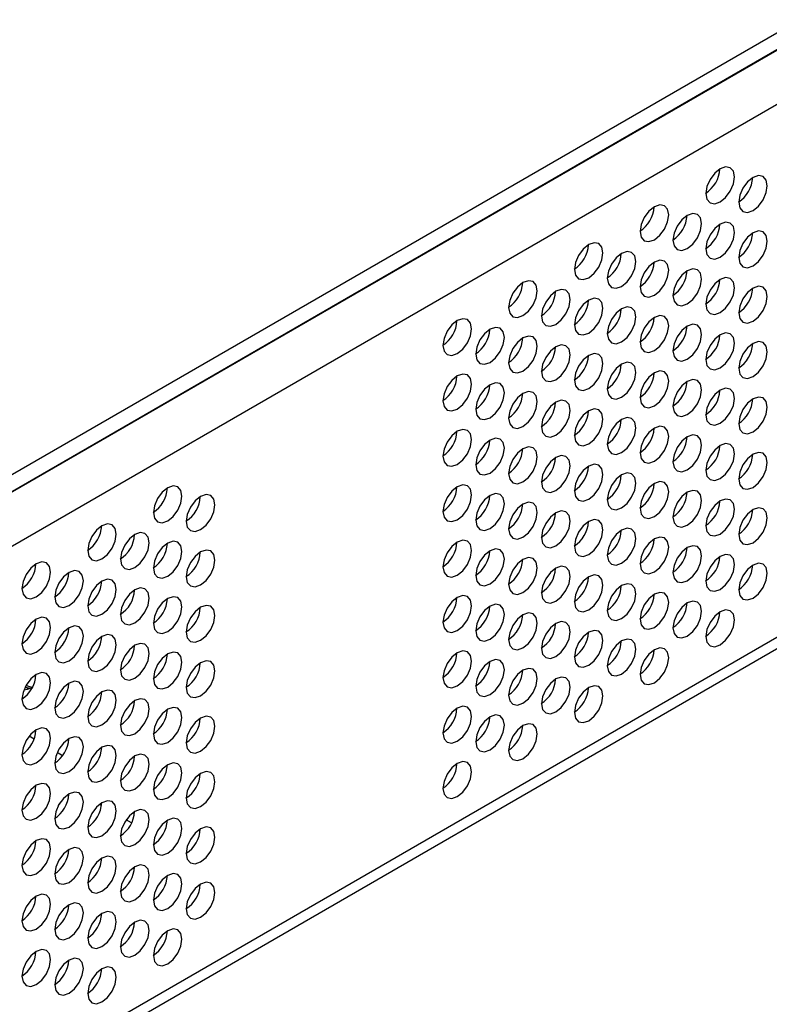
# Model space of a CAD drawing. Header units: millimetres. Extents: x 19 to 844, y 7 to 552.
# Tile 60 of 63: x 743 to 765, y 345 to 375. Entities that reach past the tile are written whole.
import ezdxf

# ---------------------------------------------------------------- set-up
doc = ezdxf.new("R2010")
doc.units = ezdxf.units.MM

msp = doc.modelspace()

# ---------------------------------------------------------------- linework, layer by layer
at = {"color": 7, "linetype": 'Continuous', "lineweight": 25}
for p, q in [((698.08, 335.477), (786.221, 386.36)), ((698.08, 334.981), (786.221, 385.864)), ((698.008, 334.925), (776.829, 380.428)), ((712.586, 325.681), (787.219, 368.766)), ((743.115, 353.293), (742.967, 353.378)), ((743.958, 352.806), (743.801, 352.897)), ((744.737, 352.357), (744.699, 352.378)), ((745.105, 351.334), (745.044, 351.369)), ((745.994, 350.821), (745.832, 350.915))]:
    msp.add_line(p, q, dxfattribs=at)
at = {"color": 8, "linetype": 'Continuous', "lineweight": 25}
for p, q in [((712.095, 341.454), (777.523, 379.225)), ((787.423, 369.216), (712.874, 326.179))]:
    msp.add_line(p, q, dxfattribs=at)
at = {"color": 7, "linetype": 'Continuous', "lineweight": 25, "flags": 128}
for points in [[(763.361, 369.142), (763.523, 369.272), (763.66, 369.457), (763.751, 369.668), (763.783, 369.873), (763.751, 370.041), (763.66, 370.146), (763.523, 370.173), (763.361, 370.117), (763.2, 369.986), (763.063, 369.802), (762.971, 369.591), (762.939, 369.386), (762.971, 369.218), (763.063, 369.112), (763.2, 369.086), (763.361, 369.142)], [(764.331, 368.885), (764.493, 369.016), (764.63, 369.2), (764.721, 369.411), (764.753, 369.616), (764.721, 369.784), (764.63, 369.89), (764.493, 369.916), (764.331, 369.86), (764.17, 369.73), (764.033, 369.545), (763.941, 369.334), (763.909, 369.129), (763.941, 368.961), (764.033, 368.856), (764.17, 368.829), (764.331, 368.885)], [(761.422, 368.022), (761.583, 368.153), (761.72, 368.337), (761.812, 368.548), (761.844, 368.753), (761.812, 368.921), (761.72, 369.027), (761.583, 369.053), (761.422, 368.997), (761.26, 368.867), (761.123, 368.682), (761.032, 368.471), (761, 368.266), (761.032, 368.098), (761.123, 367.993), (761.26, 367.966), (761.422, 368.022)], [(762.392, 367.766), (762.553, 367.896), (762.69, 368.081), (762.782, 368.292), (762.814, 368.497), (762.782, 368.665), (762.69, 368.77), (762.553, 368.797), (762.392, 368.74), (762.23, 368.61), (762.093, 368.425), (762.002, 368.214), (761.969, 368.009), (762.002, 367.841), (762.093, 367.736), (762.23, 367.709), (762.392, 367.766)], [(763.361, 367.509), (763.523, 367.639), (763.66, 367.824), (763.751, 368.035), (763.783, 368.24), (763.751, 368.408), (763.66, 368.513), (763.523, 368.54), (763.361, 368.484), (763.2, 368.353), (763.063, 368.169), (762.971, 367.958), (762.939, 367.753), (762.971, 367.585), (763.063, 367.479), (763.2, 367.453), (763.361, 367.509)], [(764.331, 367.252), (764.493, 367.383), (764.63, 367.567), (764.721, 367.778), (764.753, 367.983), (764.721, 368.151), (764.63, 368.257), (764.493, 368.283), (764.331, 368.227), (764.17, 368.097), (764.033, 367.912), (763.941, 367.701), (763.909, 367.496), (763.941, 367.328), (764.033, 367.223), (764.17, 367.196), (764.331, 367.252)], [(759.482, 366.902), (759.644, 367.033), (759.781, 367.218), (759.872, 367.429), (759.904, 367.634), (759.872, 367.802), (759.781, 367.907), (759.644, 367.934), (759.482, 367.877), (759.321, 367.747), (759.184, 367.562), (759.092, 367.351), (759.06, 367.146), (759.092, 366.978), (759.184, 366.873), (759.321, 366.846), (759.482, 366.902)], [(760.452, 366.646), (760.614, 366.776), (760.75, 366.961), (760.842, 367.172), (760.874, 367.377), (760.842, 367.545), (760.75, 367.65), (760.614, 367.677), (760.452, 367.621), (760.29, 367.49), (760.153, 367.306), (760.062, 367.095), (760.03, 366.89), (760.062, 366.722), (760.153, 366.616), (760.29, 366.59), (760.452, 366.646)], [(761.422, 366.389), (761.583, 366.519), (761.72, 366.704), (761.812, 366.915), (761.844, 367.12), (761.812, 367.288), (761.72, 367.394), (761.583, 367.42), (761.422, 367.364), (761.26, 367.234), (761.123, 367.049), (761.032, 366.838), (761, 366.633), (761.032, 366.465), (761.123, 366.36), (761.26, 366.333), (761.422, 366.389)], [(762.392, 366.132), (762.553, 366.263), (762.69, 366.448), (762.782, 366.659), (762.814, 366.864), (762.782, 367.032), (762.69, 367.137), (762.553, 367.164), (762.392, 367.107), (762.23, 366.977), (762.093, 366.792), (762.002, 366.581), (761.969, 366.376), (762.002, 366.208), (762.093, 366.103), (762.23, 366.076), (762.392, 366.132)], [(757.543, 365.783), (757.704, 365.913), (757.841, 366.098), (757.933, 366.309), (757.965, 366.514), (757.933, 366.682), (757.841, 366.787), (757.704, 366.814), (757.543, 366.758), (757.381, 366.627), (757.244, 366.443), (757.153, 366.232), (757.12, 366.027), (757.153, 365.859), (757.244, 365.753), (757.381, 365.727), (757.543, 365.783)], [(763.361, 365.876), (763.523, 366.006), (763.66, 366.191), (763.751, 366.402), (763.783, 366.607), (763.751, 366.775), (763.66, 366.88), (763.523, 366.907), (763.361, 366.851), (763.2, 366.72), (763.063, 366.536), (762.971, 366.325), (762.939, 366.12), (762.971, 365.952), (763.063, 365.846), (763.2, 365.82), (763.361, 365.876)], [(758.512, 365.526), (758.674, 365.657), (758.811, 365.841), (758.902, 366.052), (758.935, 366.257), (758.902, 366.425), (758.811, 366.531), (758.674, 366.557), (758.512, 366.501), (758.351, 366.371), (758.214, 366.186), (758.122, 365.975), (758.09, 365.77), (758.122, 365.602), (758.214, 365.497), (758.351, 365.47), (758.512, 365.526)], [(764.331, 365.619), (764.493, 365.749), (764.63, 365.934), (764.721, 366.145), (764.753, 366.35), (764.721, 366.518), (764.63, 366.624), (764.493, 366.65), (764.331, 366.594), (764.17, 366.464), (764.033, 366.279), (763.941, 366.068), (763.909, 365.863), (763.941, 365.695), (764.033, 365.59), (764.17, 365.563), (764.331, 365.619)], [(759.482, 365.269), (759.644, 365.4), (759.781, 365.585), (759.872, 365.795), (759.904, 366.001), (759.872, 366.169), (759.781, 366.274), (759.644, 366.301), (759.482, 366.244), (759.321, 366.114), (759.184, 365.929), (759.092, 365.718), (759.06, 365.513), (759.092, 365.345), (759.184, 365.24), (759.321, 365.213), (759.482, 365.269)], [(760.452, 365.013), (760.614, 365.143), (760.75, 365.328), (760.842, 365.539), (760.874, 365.744), (760.842, 365.912), (760.75, 366.017), (760.614, 366.044), (760.452, 365.988), (760.29, 365.857), (760.153, 365.673), (760.062, 365.462), (760.03, 365.257), (760.062, 365.089), (760.153, 364.983), (760.29, 364.957), (760.452, 365.013)], [(755.603, 364.663), (755.764, 364.793), (755.901, 364.978), (755.993, 365.189), (756.025, 365.394), (755.993, 365.562), (755.901, 365.668), (755.764, 365.694), (755.603, 365.638), (755.441, 365.508), (755.304, 365.323), (755.213, 365.112), (755.181, 364.907), (755.213, 364.739), (755.304, 364.634), (755.441, 364.607), (755.603, 364.663)], [(761.422, 364.756), (761.583, 364.886), (761.72, 365.071), (761.812, 365.282), (761.844, 365.487), (761.812, 365.655), (761.72, 365.761), (761.583, 365.787), (761.422, 365.731), (761.26, 365.601), (761.123, 365.416), (761.032, 365.205), (761, 365), (761.032, 364.832), (761.123, 364.726), (761.26, 364.7), (761.422, 364.756)], [(756.573, 364.406), (756.734, 364.537), (756.871, 364.722), (756.963, 364.933), (756.995, 365.138), (756.963, 365.306), (756.871, 365.411), (756.734, 365.438), (756.573, 365.381), (756.411, 365.251), (756.274, 365.066), (756.183, 364.855), (756.151, 364.65), (756.183, 364.482), (756.274, 364.377), (756.411, 364.35), (756.573, 364.406)], [(762.392, 364.499), (762.553, 364.63), (762.69, 364.814), (762.782, 365.025), (762.814, 365.231), (762.782, 365.399), (762.69, 365.504), (762.553, 365.53), (762.392, 365.474), (762.23, 365.344), (762.093, 365.159), (762.002, 364.948), (761.969, 364.743), (762.002, 364.575), (762.093, 364.47), (762.23, 364.443), (762.392, 364.499)], [(757.543, 364.15), (757.704, 364.28), (757.841, 364.465), (757.933, 364.676), (757.965, 364.881), (757.933, 365.049), (757.841, 365.154), (757.704, 365.181), (757.543, 365.125), (757.381, 364.994), (757.244, 364.81), (757.153, 364.599), (757.12, 364.393), (757.153, 364.225), (757.244, 364.12), (757.381, 364.094), (757.543, 364.15)], [(763.361, 364.243), (763.523, 364.373), (763.66, 364.558), (763.751, 364.769), (763.783, 364.974), (763.751, 365.142), (763.66, 365.247), (763.523, 365.274), (763.361, 365.218), (763.2, 365.087), (763.063, 364.903), (762.971, 364.692), (762.939, 364.486), (762.971, 364.318), (763.063, 364.213), (763.2, 364.187), (763.361, 364.243)], [(764.331, 363.986), (764.493, 364.116), (764.63, 364.301), (764.721, 364.512), (764.753, 364.717), (764.721, 364.885), (764.63, 364.99), (764.493, 365.017), (764.331, 364.961), (764.17, 364.831), (764.033, 364.646), (763.941, 364.435), (763.909, 364.23), (763.941, 364.062), (764.033, 363.956), (764.17, 363.93), (764.331, 363.986)], [(758.512, 363.893), (758.674, 364.023), (758.811, 364.208), (758.902, 364.419), (758.935, 364.624), (758.902, 364.792), (758.811, 364.898), (758.674, 364.924), (758.512, 364.868), (758.351, 364.738), (758.214, 364.553), (758.122, 364.342), (758.09, 364.137), (758.122, 363.969), (758.214, 363.864), (758.351, 363.837), (758.512, 363.893)], [(759.482, 363.636), (759.644, 363.767), (759.781, 363.951), (759.872, 364.162), (759.904, 364.368), (759.872, 364.536), (759.781, 364.641), (759.644, 364.667), (759.482, 364.611), (759.321, 364.481), (759.184, 364.296), (759.092, 364.085), (759.06, 363.88), (759.092, 363.712), (759.184, 363.607), (759.321, 363.58), (759.482, 363.636)], [(760.452, 363.38), (760.614, 363.51), (760.75, 363.695), (760.842, 363.906), (760.874, 364.111), (760.842, 364.279), (760.75, 364.384), (760.614, 364.411), (760.452, 364.355), (760.29, 364.224), (760.153, 364.04), (760.062, 363.829), (760.03, 363.623), (760.062, 363.455), (760.153, 363.35), (760.29, 363.324), (760.452, 363.38)], [(761.422, 363.123), (761.583, 363.253), (761.72, 363.438), (761.812, 363.649), (761.844, 363.854), (761.812, 364.022), (761.72, 364.127), (761.583, 364.154), (761.422, 364.098), (761.26, 363.968), (761.123, 363.783), (761.032, 363.572), (761, 363.367), (761.032, 363.199), (761.123, 363.093), (761.26, 363.067), (761.422, 363.123)], [(755.603, 363.03), (755.764, 363.16), (755.901, 363.345), (755.993, 363.556), (756.025, 363.761), (755.993, 363.929), (755.901, 364.034), (755.764, 364.061), (755.603, 364.005), (755.441, 363.875), (755.304, 363.69), (755.213, 363.479), (755.181, 363.274), (755.213, 363.106), (755.304, 363), (755.441, 362.974), (755.603, 363.03)], [(762.392, 362.866), (762.553, 362.997), (762.69, 363.181), (762.782, 363.392), (762.814, 363.597), (762.782, 363.765), (762.69, 363.871), (762.553, 363.897), (762.392, 363.841), (762.23, 363.711), (762.093, 363.526), (762.002, 363.315), (761.969, 363.11), (762.002, 362.942), (762.093, 362.837), (762.23, 362.81), (762.392, 362.866)], [(756.573, 362.773), (756.734, 362.904), (756.871, 363.088), (756.963, 363.299), (756.995, 363.505), (756.963, 363.673), (756.871, 363.778), (756.734, 363.804), (756.573, 363.748), (756.411, 363.618), (756.274, 363.433), (756.183, 363.222), (756.151, 363.017), (756.183, 362.849), (756.274, 362.744), (756.411, 362.717), (756.573, 362.773)], [(763.361, 362.61), (763.523, 362.74), (763.66, 362.925), (763.751, 363.136), (763.783, 363.341), (763.751, 363.509), (763.66, 363.614), (763.523, 363.641), (763.361, 363.585), (763.2, 363.454), (763.063, 363.269), (762.971, 363.058), (762.939, 362.853), (762.971, 362.685), (763.063, 362.58), (763.2, 362.553), (763.361, 362.61)], [(757.543, 362.517), (757.704, 362.647), (757.841, 362.832), (757.933, 363.043), (757.965, 363.248), (757.933, 363.416), (757.841, 363.521), (757.704, 363.548), (757.543, 363.492), (757.381, 363.361), (757.244, 363.176), (757.153, 362.966), (757.12, 362.76), (757.153, 362.592), (757.244, 362.487), (757.381, 362.46), (757.543, 362.517)], [(758.512, 362.26), (758.674, 362.39), (758.811, 362.575), (758.902, 362.786), (758.935, 362.991), (758.902, 363.159), (758.811, 363.264), (758.674, 363.291), (758.512, 363.235), (758.351, 363.105), (758.214, 362.92), (758.122, 362.709), (758.09, 362.504), (758.122, 362.336), (758.214, 362.23), (758.351, 362.204), (758.512, 362.26)], [(764.331, 362.353), (764.493, 362.483), (764.63, 362.668), (764.721, 362.879), (764.753, 363.084), (764.721, 363.252), (764.63, 363.357), (764.493, 363.384), (764.331, 363.328), (764.17, 363.198), (764.033, 363.013), (763.941, 362.802), (763.909, 362.597), (763.941, 362.429), (764.033, 362.323), (764.17, 362.297), (764.331, 362.353)], [(759.482, 362.003), (759.644, 362.134), (759.781, 362.318), (759.872, 362.529), (759.904, 362.734), (759.872, 362.902), (759.781, 363.008), (759.644, 363.034), (759.482, 362.978), (759.321, 362.848), (759.184, 362.663), (759.092, 362.452), (759.06, 362.247), (759.092, 362.079), (759.184, 361.974), (759.321, 361.947), (759.482, 362.003)], [(760.452, 361.747), (760.614, 361.877), (760.75, 362.062), (760.842, 362.273), (760.874, 362.478), (760.842, 362.646), (760.75, 362.751), (760.614, 362.778), (760.452, 362.722), (760.29, 362.591), (760.153, 362.406), (760.062, 362.195), (760.03, 361.99), (760.062, 361.822), (760.153, 361.717), (760.29, 361.69), (760.452, 361.747)], [(755.603, 361.397), (755.764, 361.527), (755.901, 361.712), (755.993, 361.923), (756.025, 362.128), (755.993, 362.296), (755.901, 362.401), (755.764, 362.428), (755.603, 362.372), (755.441, 362.242), (755.304, 362.057), (755.213, 361.846), (755.181, 361.641), (755.213, 361.473), (755.304, 361.367), (755.441, 361.341), (755.603, 361.397)], [(761.422, 361.49), (761.583, 361.62), (761.72, 361.805), (761.812, 362.016), (761.844, 362.221), (761.812, 362.389), (761.72, 362.494), (761.583, 362.521), (761.422, 362.465), (761.26, 362.334), (761.123, 362.15), (761.032, 361.939), (761, 361.734), (761.032, 361.566), (761.123, 361.46), (761.26, 361.434), (761.422, 361.49)], [(756.573, 361.14), (756.734, 361.271), (756.871, 361.455), (756.963, 361.666), (756.995, 361.871), (756.963, 362.039), (756.871, 362.145), (756.734, 362.171), (756.573, 362.115), (756.411, 361.985), (756.274, 361.8), (756.183, 361.589), (756.151, 361.384), (756.183, 361.216), (756.274, 361.111), (756.411, 361.084), (756.573, 361.14)], [(762.392, 361.233), (762.553, 361.364), (762.69, 361.548), (762.782, 361.759), (762.814, 361.964), (762.782, 362.132), (762.69, 362.238), (762.553, 362.264), (762.392, 362.208), (762.23, 362.078), (762.093, 361.893), (762.002, 361.682), (761.969, 361.477), (762.002, 361.309), (762.093, 361.204), (762.23, 361.177), (762.392, 361.233)], [(757.543, 360.884), (757.704, 361.014), (757.841, 361.199), (757.933, 361.41), (757.965, 361.615), (757.933, 361.783), (757.841, 361.888), (757.704, 361.915), (757.543, 361.858), (757.381, 361.728), (757.244, 361.543), (757.153, 361.332), (757.12, 361.127), (757.153, 360.959), (757.244, 360.854), (757.381, 360.827), (757.543, 360.884)], [(763.361, 360.976), (763.523, 361.107), (763.66, 361.292), (763.751, 361.503), (763.783, 361.708), (763.751, 361.876), (763.66, 361.981), (763.523, 362.008), (763.361, 361.951), (763.2, 361.821), (763.063, 361.636), (762.971, 361.425), (762.939, 361.22), (762.971, 361.052), (763.063, 360.947), (763.2, 360.92), (763.361, 360.976)], [(758.512, 360.627), (758.674, 360.757), (758.811, 360.942), (758.902, 361.153), (758.935, 361.358), (758.902, 361.526), (758.811, 361.631), (758.674, 361.658), (758.512, 361.602), (758.351, 361.471), (758.214, 361.287), (758.122, 361.076), (758.09, 360.871), (758.122, 360.703), (758.214, 360.597), (758.351, 360.571), (758.512, 360.627)], [(764.331, 360.72), (764.493, 360.85), (764.63, 361.035), (764.721, 361.246), (764.753, 361.451), (764.721, 361.619), (764.63, 361.724), (764.493, 361.751), (764.331, 361.695), (764.17, 361.564), (764.033, 361.38), (763.941, 361.169), (763.909, 360.964), (763.941, 360.796), (764.033, 360.69), (764.17, 360.664), (764.331, 360.72)], [(759.482, 360.37), (759.644, 360.501), (759.781, 360.685), (759.872, 360.896), (759.904, 361.101), (759.872, 361.269), (759.781, 361.375), (759.644, 361.401), (759.482, 361.345), (759.321, 361.215), (759.184, 361.03), (759.092, 360.819), (759.06, 360.614), (759.092, 360.446), (759.184, 360.341), (759.321, 360.314), (759.482, 360.37)], [(760.452, 360.114), (760.614, 360.244), (760.75, 360.429), (760.842, 360.64), (760.874, 360.845), (760.842, 361.013), (760.75, 361.118), (760.614, 361.145), (760.452, 361.088), (760.29, 360.958), (760.153, 360.773), (760.062, 360.562), (760.03, 360.357), (760.062, 360.189), (760.153, 360.084), (760.29, 360.057), (760.452, 360.114)], [(747.058, 359.73), (747.22, 359.861), (747.357, 360.045), (747.448, 360.256), (747.48, 360.462), (747.448, 360.63), (747.357, 360.735), (747.22, 360.761), (747.058, 360.705), (746.897, 360.575), (746.76, 360.39), (746.668, 360.179), (746.636, 359.974), (746.668, 359.806), (746.76, 359.701), (746.897, 359.674), (747.058, 359.73)], [(755.603, 359.764), (755.764, 359.894), (755.901, 360.079), (755.993, 360.29), (756.025, 360.495), (755.993, 360.663), (755.901, 360.768), (755.764, 360.795), (755.603, 360.739), (755.441, 360.608), (755.304, 360.424), (755.213, 360.213), (755.181, 360.008), (755.213, 359.84), (755.304, 359.734), (755.441, 359.708), (755.603, 359.764)], [(761.422, 359.857), (761.583, 359.987), (761.72, 360.172), (761.812, 360.383), (761.844, 360.588), (761.812, 360.756), (761.72, 360.861), (761.583, 360.888), (761.422, 360.832), (761.26, 360.701), (761.123, 360.517), (761.032, 360.306), (761, 360.101), (761.032, 359.933), (761.123, 359.827), (761.26, 359.801), (761.422, 359.857)], [(748.028, 359.474), (748.19, 359.604), (748.327, 359.789), (748.418, 360), (748.45, 360.205), (748.418, 360.373), (748.327, 360.478), (748.19, 360.505), (748.028, 360.449), (747.867, 360.318), (747.73, 360.134), (747.638, 359.923), (747.606, 359.717), (747.638, 359.549), (747.73, 359.444), (747.867, 359.418), (748.028, 359.474)], [(756.573, 359.507), (756.734, 359.638), (756.871, 359.822), (756.963, 360.033), (756.995, 360.238), (756.963, 360.406), (756.871, 360.512), (756.734, 360.538), (756.573, 360.482), (756.411, 360.352), (756.274, 360.167), (756.183, 359.956), (756.151, 359.751), (756.183, 359.583), (756.274, 359.478), (756.411, 359.451), (756.573, 359.507)], [(762.392, 359.6), (762.553, 359.731), (762.69, 359.915), (762.782, 360.126), (762.814, 360.331), (762.782, 360.499), (762.69, 360.605), (762.553, 360.631), (762.392, 360.575), (762.23, 360.445), (762.093, 360.26), (762.002, 360.049), (761.969, 359.844), (762.002, 359.676), (762.093, 359.571), (762.23, 359.544), (762.392, 359.6)], [(763.361, 359.343), (763.523, 359.474), (763.66, 359.659), (763.751, 359.869), (763.783, 360.075), (763.751, 360.243), (763.66, 360.348), (763.523, 360.375), (763.361, 360.318), (763.2, 360.188), (763.063, 360.003), (762.971, 359.792), (762.939, 359.587), (762.971, 359.419), (763.063, 359.314), (763.2, 359.287), (763.361, 359.343)], [(757.543, 359.25), (757.704, 359.381), (757.841, 359.566), (757.933, 359.777), (757.965, 359.982), (757.933, 360.15), (757.841, 360.255), (757.704, 360.282), (757.543, 360.225), (757.381, 360.095), (757.244, 359.91), (757.153, 359.699), (757.12, 359.494), (757.153, 359.326), (757.244, 359.221), (757.381, 359.194), (757.543, 359.25)], [(764.331, 359.087), (764.493, 359.217), (764.63, 359.402), (764.721, 359.613), (764.753, 359.818), (764.721, 359.986), (764.63, 360.091), (764.493, 360.118), (764.331, 360.062), (764.17, 359.931), (764.033, 359.747), (763.941, 359.536), (763.909, 359.331), (763.941, 359.163), (764.033, 359.057), (764.17, 359.031), (764.331, 359.087)], [(758.512, 358.994), (758.674, 359.124), (758.811, 359.309), (758.902, 359.52), (758.935, 359.725), (758.902, 359.893), (758.811, 359.998), (758.674, 360.025), (758.512, 359.969), (758.351, 359.838), (758.214, 359.654), (758.122, 359.443), (758.09, 359.238), (758.122, 359.07), (758.214, 358.964), (758.351, 358.938), (758.512, 358.994)], [(745.119, 358.611), (745.28, 358.741), (745.417, 358.926), (745.509, 359.137), (745.541, 359.342), (745.509, 359.51), (745.417, 359.615), (745.28, 359.642), (745.119, 359.586), (744.957, 359.455), (744.82, 359.27), (744.729, 359.06), (744.697, 358.854), (744.729, 358.686), (744.82, 358.581), (744.957, 358.554), (745.119, 358.611)], [(759.482, 358.737), (759.644, 358.867), (759.781, 359.052), (759.872, 359.263), (759.904, 359.468), (759.872, 359.636), (759.781, 359.742), (759.644, 359.768), (759.482, 359.712), (759.321, 359.582), (759.184, 359.397), (759.092, 359.186), (759.06, 358.981), (759.092, 358.813), (759.184, 358.708), (759.321, 358.681), (759.482, 358.737)], [(760.452, 358.48), (760.614, 358.611), (760.75, 358.796), (760.842, 359.007), (760.874, 359.212), (760.842, 359.38), (760.75, 359.485), (760.614, 359.512), (760.452, 359.455), (760.29, 359.325), (760.153, 359.14), (760.062, 358.929), (760.03, 358.724), (760.062, 358.556), (760.153, 358.451), (760.29, 358.424), (760.452, 358.48)], [(746.089, 358.354), (746.25, 358.484), (746.387, 358.669), (746.479, 358.88), (746.511, 359.085), (746.479, 359.253), (746.387, 359.358), (746.25, 359.385), (746.089, 359.329), (745.927, 359.199), (745.79, 359.014), (745.699, 358.803), (745.666, 358.598), (745.699, 358.43), (745.79, 358.324), (745.927, 358.298), (746.089, 358.354)], [(761.422, 358.224), (761.583, 358.354), (761.72, 358.539), (761.812, 358.75), (761.844, 358.955), (761.812, 359.123), (761.72, 359.228), (761.583, 359.255), (761.422, 359.199), (761.26, 359.068), (761.123, 358.884), (761.032, 358.673), (761, 358.467), (761.032, 358.299), (761.123, 358.194), (761.26, 358.168), (761.422, 358.224)], [(747.058, 358.097), (747.22, 358.228), (747.357, 358.412), (747.448, 358.623), (747.48, 358.828), (747.448, 358.996), (747.357, 359.102), (747.22, 359.128), (747.058, 359.072), (746.897, 358.942), (746.76, 358.757), (746.668, 358.546), (746.636, 358.341), (746.668, 358.173), (746.76, 358.068), (746.897, 358.041), (747.058, 358.097)], [(755.603, 358.131), (755.764, 358.261), (755.901, 358.446), (755.993, 358.657), (756.025, 358.862), (755.993, 359.03), (755.901, 359.135), (755.764, 359.162), (755.603, 359.106), (755.441, 358.975), (755.304, 358.791), (755.213, 358.58), (755.181, 358.375), (755.213, 358.207), (755.304, 358.101), (755.441, 358.075), (755.603, 358.131)], [(762.392, 357.967), (762.553, 358.097), (762.69, 358.282), (762.782, 358.493), (762.814, 358.698), (762.782, 358.866), (762.69, 358.972), (762.553, 358.998), (762.392, 358.942), (762.23, 358.812), (762.093, 358.627), (762.002, 358.416), (761.969, 358.211), (762.002, 358.043), (762.093, 357.938), (762.23, 357.911), (762.392, 357.967)], [(748.028, 357.841), (748.19, 357.971), (748.327, 358.156), (748.418, 358.367), (748.45, 358.572), (748.418, 358.74), (748.327, 358.845), (748.19, 358.872), (748.028, 358.816), (747.867, 358.685), (747.73, 358.5), (747.638, 358.289), (747.606, 358.084), (747.638, 357.916), (747.73, 357.811), (747.867, 357.784), (748.028, 357.841)], [(756.573, 357.874), (756.734, 358.004), (756.871, 358.189), (756.963, 358.4), (756.995, 358.605), (756.963, 358.773), (756.871, 358.879), (756.734, 358.905), (756.573, 358.849), (756.411, 358.719), (756.274, 358.534), (756.183, 358.323), (756.151, 358.118), (756.183, 357.95), (756.274, 357.845), (756.411, 357.818), (756.573, 357.874)], [(757.543, 357.617), (757.704, 357.748), (757.841, 357.932), (757.933, 358.143), (757.965, 358.349), (757.933, 358.517), (757.841, 358.622), (757.704, 358.648), (757.543, 358.592), (757.381, 358.462), (757.244, 358.277), (757.153, 358.066), (757.12, 357.861), (757.153, 357.693), (757.244, 357.588), (757.381, 357.561), (757.543, 357.617)], [(763.361, 357.71), (763.523, 357.841), (763.66, 358.025), (763.751, 358.236), (763.783, 358.442), (763.751, 358.61), (763.66, 358.715), (763.523, 358.741), (763.361, 358.685), (763.2, 358.555), (763.063, 358.37), (762.971, 358.159), (762.939, 357.954), (762.971, 357.786), (763.063, 357.681), (763.2, 357.654), (763.361, 357.71)], [(743.179, 357.491), (743.341, 357.621), (743.478, 357.806), (743.569, 358.017), (743.601, 358.222), (743.569, 358.39), (743.478, 358.495), (743.341, 358.522), (743.179, 358.466), (743.018, 358.336), (742.881, 358.151), (742.789, 357.94), (742.757, 357.735), (742.789, 357.567), (742.881, 357.461), (743.018, 357.435), (743.179, 357.491)], [(758.512, 357.361), (758.674, 357.491), (758.811, 357.676), (758.902, 357.887), (758.935, 358.092), (758.902, 358.26), (758.811, 358.365), (758.674, 358.392), (758.512, 358.336), (758.351, 358.205), (758.214, 358.021), (758.122, 357.81), (758.09, 357.605), (758.122, 357.437), (758.214, 357.331), (758.351, 357.305), (758.512, 357.361)], [(764.331, 357.454), (764.493, 357.584), (764.63, 357.769), (764.721, 357.98), (764.753, 358.185), (764.721, 358.353), (764.63, 358.458), (764.493, 358.485), (764.331, 358.429), (764.17, 358.298), (764.033, 358.114), (763.941, 357.903), (763.909, 357.697), (763.941, 357.529), (764.033, 357.424), (764.17, 357.398), (764.331, 357.454)], [(744.149, 357.234), (744.31, 357.365), (744.447, 357.549), (744.539, 357.76), (744.571, 357.965), (744.539, 358.133), (744.447, 358.239), (744.31, 358.265), (744.149, 358.209), (743.987, 358.079), (743.85, 357.894), (743.759, 357.683), (743.727, 357.478), (743.759, 357.31), (743.85, 357.205), (743.987, 357.178), (744.149, 357.234)], [(759.482, 357.104), (759.644, 357.234), (759.781, 357.419), (759.872, 357.63), (759.904, 357.835), (759.872, 358.003), (759.781, 358.108), (759.644, 358.135), (759.482, 358.079), (759.321, 357.949), (759.184, 357.764), (759.092, 357.553), (759.06, 357.348), (759.092, 357.18), (759.184, 357.074), (759.321, 357.048), (759.482, 357.104)], [(745.119, 356.978), (745.28, 357.108), (745.417, 357.293), (745.509, 357.504), (745.541, 357.709), (745.509, 357.877), (745.417, 357.982), (745.28, 358.009), (745.119, 357.953), (744.957, 357.822), (744.82, 357.637), (744.729, 357.426), (744.697, 357.221), (744.729, 357.053), (744.82, 356.948), (744.957, 356.921), (745.119, 356.978)], [(746.089, 356.721), (746.25, 356.851), (746.387, 357.036), (746.479, 357.247), (746.511, 357.452), (746.479, 357.62), (746.387, 357.725), (746.25, 357.752), (746.089, 357.696), (745.927, 357.565), (745.79, 357.381), (745.699, 357.17), (745.666, 356.965), (745.699, 356.797), (745.79, 356.691), (745.927, 356.665), (746.089, 356.721)], [(760.452, 356.847), (760.614, 356.978), (760.75, 357.162), (760.842, 357.373), (760.874, 357.579), (760.842, 357.747), (760.75, 357.852), (760.614, 357.878), (760.452, 357.822), (760.29, 357.692), (760.153, 357.507), (760.062, 357.296), (760.03, 357.091), (760.062, 356.923), (760.153, 356.818), (760.29, 356.791), (760.452, 356.847)], [(747.058, 356.464), (747.22, 356.595), (747.357, 356.779), (747.448, 356.99), (747.48, 357.195), (747.448, 357.363), (747.357, 357.469), (747.22, 357.495), (747.058, 357.439), (746.897, 357.309), (746.76, 357.124), (746.668, 356.913), (746.636, 356.708), (746.668, 356.54), (746.76, 356.435), (746.897, 356.408), (747.058, 356.464)], [(755.603, 356.498), (755.764, 356.628), (755.901, 356.813), (755.993, 357.024), (756.025, 357.229), (755.993, 357.397), (755.901, 357.502), (755.764, 357.529), (755.603, 357.473), (755.441, 357.342), (755.304, 357.158), (755.213, 356.947), (755.181, 356.741), (755.213, 356.573), (755.304, 356.468), (755.441, 356.442), (755.603, 356.498)], [(761.422, 356.591), (761.583, 356.721), (761.72, 356.906), (761.812, 357.117), (761.844, 357.322), (761.812, 357.49), (761.72, 357.595), (761.583, 357.622), (761.422, 357.566), (761.26, 357.435), (761.123, 357.25), (761.032, 357.04), (761, 356.834), (761.032, 356.666), (761.123, 356.561), (761.26, 356.534), (761.422, 356.591)], [(748.028, 356.208), (748.19, 356.338), (748.327, 356.523), (748.418, 356.734), (748.45, 356.939), (748.418, 357.107), (748.327, 357.212), (748.19, 357.239), (748.028, 357.182), (747.867, 357.052), (747.73, 356.867), (747.638, 356.656), (747.606, 356.451), (747.638, 356.283), (747.73, 356.178), (747.867, 356.151), (748.028, 356.208)], [(756.573, 356.241), (756.734, 356.371), (756.871, 356.556), (756.963, 356.767), (756.995, 356.972), (756.963, 357.14), (756.871, 357.246), (756.734, 357.272), (756.573, 357.216), (756.411, 357.086), (756.274, 356.901), (756.183, 356.69), (756.151, 356.485), (756.183, 356.317), (756.274, 356.211), (756.411, 356.185), (756.573, 356.241)], [(762.392, 356.334), (762.553, 356.464), (762.69, 356.649), (762.782, 356.86), (762.814, 357.065), (762.782, 357.233), (762.69, 357.338), (762.553, 357.365), (762.392, 357.309), (762.23, 357.179), (762.093, 356.994), (762.002, 356.783), (761.969, 356.578), (762.002, 356.41), (762.093, 356.304), (762.23, 356.278), (762.392, 356.334)], [(743.179, 355.858), (743.341, 355.988), (743.478, 356.173), (743.569, 356.384), (743.601, 356.589), (743.569, 356.757), (743.478, 356.862), (743.341, 356.889), (743.179, 356.833), (743.018, 356.702), (742.881, 356.518), (742.789, 356.307), (742.757, 356.102), (742.789, 355.934), (742.881, 355.828), (743.018, 355.802), (743.179, 355.858)], [(757.543, 355.984), (757.704, 356.115), (757.841, 356.299), (757.933, 356.51), (757.965, 356.715), (757.933, 356.883), (757.841, 356.989), (757.704, 357.015), (757.543, 356.959), (757.381, 356.829), (757.244, 356.644), (757.153, 356.433), (757.12, 356.228), (757.153, 356.06), (757.244, 355.955), (757.381, 355.928), (757.543, 355.984)], [(763.361, 356.077), (763.523, 356.208), (763.66, 356.392), (763.751, 356.603), (763.783, 356.808), (763.751, 356.976), (763.66, 357.082), (763.523, 357.108), (763.361, 357.052), (763.2, 356.922), (763.063, 356.737), (762.971, 356.526), (762.939, 356.321), (762.971, 356.153), (763.063, 356.048), (763.2, 356.021), (763.361, 356.077)], [(744.149, 355.601), (744.31, 355.732), (744.447, 355.916), (744.539, 356.127), (744.571, 356.332), (744.539, 356.5), (744.447, 356.606), (744.31, 356.632), (744.149, 356.576), (743.987, 356.446), (743.85, 356.261), (743.759, 356.05), (743.727, 355.845), (743.759, 355.677), (743.85, 355.572), (743.987, 355.545), (744.149, 355.601)], [(758.512, 355.728), (758.674, 355.858), (758.811, 356.043), (758.902, 356.254), (758.935, 356.459), (758.902, 356.627), (758.811, 356.732), (758.674, 356.759), (758.512, 356.703), (758.351, 356.572), (758.214, 356.388), (758.122, 356.177), (758.09, 355.971), (758.122, 355.803), (758.214, 355.698), (758.351, 355.671), (758.512, 355.728)], [(745.119, 355.344), (745.28, 355.475), (745.417, 355.66), (745.509, 355.871), (745.541, 356.076), (745.509, 356.244), (745.417, 356.349), (745.28, 356.376), (745.119, 356.319), (744.957, 356.189), (744.82, 356.004), (744.729, 355.793), (744.697, 355.588), (744.729, 355.42), (744.82, 355.315), (744.957, 355.288), (745.119, 355.344)], [(759.482, 355.471), (759.644, 355.601), (759.781, 355.786), (759.872, 355.997), (759.904, 356.202), (759.872, 356.37), (759.781, 356.475), (759.644, 356.502), (759.482, 356.446), (759.321, 356.316), (759.184, 356.131), (759.092, 355.92), (759.06, 355.715), (759.092, 355.547), (759.184, 355.441), (759.321, 355.415), (759.482, 355.471)], [(746.089, 355.088), (746.25, 355.218), (746.387, 355.403), (746.479, 355.614), (746.511, 355.819), (746.479, 355.987), (746.387, 356.092), (746.25, 356.119), (746.089, 356.063), (745.927, 355.932), (745.79, 355.748), (745.699, 355.537), (745.666, 355.332), (745.699, 355.164), (745.79, 355.058), (745.927, 355.032), (746.089, 355.088)], [(760.452, 355.214), (760.614, 355.345), (760.75, 355.529), (760.842, 355.74), (760.874, 355.945), (760.842, 356.113), (760.75, 356.219), (760.614, 356.245), (760.452, 356.189), (760.29, 356.059), (760.153, 355.874), (760.062, 355.663), (760.03, 355.458), (760.062, 355.29), (760.153, 355.185), (760.29, 355.158), (760.452, 355.214)], [(747.058, 354.831), (747.22, 354.961), (747.357, 355.146), (747.448, 355.357), (747.48, 355.562), (747.448, 355.73), (747.357, 355.836), (747.22, 355.862), (747.058, 355.806), (746.897, 355.676), (746.76, 355.491), (746.668, 355.28), (746.636, 355.075), (746.668, 354.907), (746.76, 354.802), (746.897, 354.775), (747.058, 354.831)], [(755.603, 354.865), (755.764, 354.995), (755.901, 355.18), (755.993, 355.391), (756.025, 355.596), (755.993, 355.764), (755.901, 355.869), (755.764, 355.896), (755.603, 355.84), (755.441, 355.709), (755.304, 355.524), (755.213, 355.313), (755.181, 355.108), (755.213, 354.94), (755.304, 354.835), (755.441, 354.808), (755.603, 354.865)], [(761.422, 354.958), (761.583, 355.088), (761.72, 355.273), (761.812, 355.484), (761.844, 355.689), (761.812, 355.857), (761.72, 355.962), (761.583, 355.989), (761.422, 355.932), (761.26, 355.802), (761.123, 355.617), (761.032, 355.406), (761, 355.201), (761.032, 355.033), (761.123, 354.928), (761.26, 354.901), (761.422, 354.958)], [(748.028, 354.574), (748.19, 354.705), (748.327, 354.89), (748.418, 355.101), (748.45, 355.306), (748.418, 355.474), (748.327, 355.579), (748.19, 355.606), (748.028, 355.549), (747.867, 355.419), (747.73, 355.234), (747.638, 355.023), (747.606, 354.818), (747.638, 354.65), (747.73, 354.545), (747.867, 354.518), (748.028, 354.574)], [(756.573, 354.608), (756.734, 354.738), (756.871, 354.923), (756.963, 355.134), (756.995, 355.339), (756.963, 355.507), (756.871, 355.612), (756.734, 355.639), (756.573, 355.583), (756.411, 355.453), (756.274, 355.268), (756.183, 355.057), (756.151, 354.852), (756.183, 354.684), (756.274, 354.578), (756.411, 354.552), (756.573, 354.608)], [(743.179, 354.225), (743.341, 354.355), (743.478, 354.54), (743.569, 354.751), (743.601, 354.956), (743.569, 355.124), (743.478, 355.229), (743.341, 355.256), (743.179, 355.2), (743.018, 355.069), (742.881, 354.885), (742.789, 354.674), (742.757, 354.469), (742.789, 354.301), (742.881, 354.195), (743.018, 354.169), (743.179, 354.225)], [(757.543, 354.351), (757.704, 354.482), (757.841, 354.666), (757.933, 354.877), (757.965, 355.082), (757.933, 355.25), (757.841, 355.356), (757.704, 355.382), (757.543, 355.326), (757.381, 355.196), (757.244, 355.011), (757.153, 354.8), (757.12, 354.595), (757.153, 354.427), (757.244, 354.322), (757.381, 354.295), (757.543, 354.351)], [(742.877, 354.878), (742.922, 354.869), (743.076, 354.82)], [(744.149, 353.968), (744.31, 354.098), (744.447, 354.283), (744.539, 354.494), (744.571, 354.699), (744.539, 354.867), (744.447, 354.973), (744.31, 354.999), (744.149, 354.943), (743.987, 354.813), (743.85, 354.628), (743.759, 354.417), (743.727, 354.212), (743.759, 354.044), (743.85, 353.939), (743.987, 353.912), (744.149, 353.968)], [(758.512, 354.095), (758.674, 354.225), (758.811, 354.41), (758.902, 354.621), (758.935, 354.826), (758.902, 354.994), (758.811, 355.099), (758.674, 355.126), (758.512, 355.07), (758.351, 354.939), (758.214, 354.754), (758.122, 354.543), (758.09, 354.338), (758.122, 354.17), (758.214, 354.065), (758.351, 354.038), (758.512, 354.095)], [(759.482, 353.838), (759.644, 353.968), (759.781, 354.153), (759.872, 354.364), (759.904, 354.569), (759.872, 354.737), (759.781, 354.842), (759.644, 354.869), (759.482, 354.813), (759.321, 354.682), (759.184, 354.498), (759.092, 354.287), (759.06, 354.082), (759.092, 353.914), (759.184, 353.808), (759.321, 353.782), (759.482, 353.838)], [(742.816, 354.751), (742.922, 354.772), (743.064, 354.815)], [(742.847, 354.822), (742.883, 354.814), (742.978, 354.787)], [(742.98, 354.787), (742.883, 354.815), (742.848, 354.823)], [(745.119, 353.711), (745.28, 353.842), (745.417, 354.026), (745.509, 354.237), (745.541, 354.443), (745.509, 354.611), (745.417, 354.716), (745.28, 354.743), (745.119, 354.686), (744.957, 354.556), (744.82, 354.371), (744.729, 354.16), (744.697, 353.955), (744.729, 353.787), (744.82, 353.682), (744.957, 353.655), (745.119, 353.711)], [(746.089, 353.455), (746.25, 353.585), (746.387, 353.77), (746.479, 353.981), (746.511, 354.186), (746.479, 354.354), (746.387, 354.459), (746.25, 354.486), (746.089, 354.43), (745.927, 354.299), (745.79, 354.115), (745.699, 353.904), (745.666, 353.699), (745.699, 353.531), (745.79, 353.425), (745.927, 353.399), (746.089, 353.455)], [(747.058, 353.198), (747.22, 353.328), (747.357, 353.513), (747.448, 353.724), (747.48, 353.929), (747.448, 354.097), (747.357, 354.203), (747.22, 354.229), (747.058, 354.173), (746.897, 354.043), (746.76, 353.858), (746.668, 353.647), (746.636, 353.442), (746.668, 353.274), (746.76, 353.168), (746.897, 353.142), (747.058, 353.198)], [(755.603, 353.232), (755.764, 353.362), (755.901, 353.547), (755.993, 353.758), (756.025, 353.963), (755.993, 354.131), (755.901, 354.236), (755.764, 354.263), (755.603, 354.206), (755.441, 354.076), (755.304, 353.891), (755.213, 353.68), (755.181, 353.475), (755.213, 353.307), (755.304, 353.202), (755.441, 353.175), (755.603, 353.232)], [(756.573, 352.975), (756.734, 353.105), (756.871, 353.29), (756.963, 353.501), (756.995, 353.706), (756.963, 353.874), (756.871, 353.979), (756.734, 354.006), (756.573, 353.95), (756.411, 353.819), (756.274, 353.635), (756.183, 353.424), (756.151, 353.219), (756.183, 353.051), (756.274, 352.945), (756.411, 352.919), (756.573, 352.975)], [(748.028, 352.941), (748.19, 353.072), (748.327, 353.256), (748.418, 353.467), (748.45, 353.673), (748.418, 353.841), (748.327, 353.946), (748.19, 353.972), (748.028, 353.916), (747.867, 353.786), (747.73, 353.601), (747.638, 353.39), (747.606, 353.185), (747.638, 353.017), (747.73, 352.912), (747.867, 352.885), (748.028, 352.941)], [(757.543, 352.718), (757.704, 352.849), (757.841, 353.033), (757.933, 353.244), (757.965, 353.449), (757.933, 353.617), (757.841, 353.723), (757.704, 353.749), (757.543, 353.693), (757.381, 353.563), (757.244, 353.378), (757.153, 353.167), (757.12, 352.962), (757.153, 352.794), (757.244, 352.689), (757.381, 352.662), (757.543, 352.718)], [(743.179, 352.592), (743.341, 352.722), (743.478, 352.907), (743.569, 353.118), (743.601, 353.323), (743.569, 353.491), (743.478, 353.596), (743.341, 353.623), (743.179, 353.567), (743.018, 353.436), (742.881, 353.252), (742.789, 353.041), (742.757, 352.835), (742.789, 352.667), (742.881, 352.562), (743.018, 352.536), (743.179, 352.592)], [(744.149, 352.335), (744.31, 352.465), (744.447, 352.65), (744.539, 352.861), (744.571, 353.066), (744.539, 353.234), (744.447, 353.34), (744.31, 353.366), (744.149, 353.31), (743.987, 353.18), (743.85, 352.995), (743.759, 352.784), (743.727, 352.579), (743.759, 352.411), (743.85, 352.306), (743.987, 352.279), (744.149, 352.335)], [(745.119, 352.078), (745.28, 352.209), (745.417, 352.393), (745.509, 352.604), (745.541, 352.809), (745.509, 352.977), (745.417, 353.083), (745.28, 353.109), (745.119, 353.053), (744.957, 352.923), (744.82, 352.738), (744.729, 352.527), (744.697, 352.322), (744.729, 352.154), (744.82, 352.049), (744.957, 352.022), (745.119, 352.078)], [(746.089, 351.822), (746.25, 351.952), (746.387, 352.137), (746.479, 352.348), (746.511, 352.553), (746.479, 352.721), (746.387, 352.826), (746.25, 352.853), (746.089, 352.797), (745.927, 352.666), (745.79, 352.482), (745.699, 352.271), (745.666, 352.065), (745.699, 351.897), (745.79, 351.792), (745.927, 351.766), (746.089, 351.822)], [(747.058, 351.565), (747.22, 351.695), (747.357, 351.88), (747.448, 352.091), (747.48, 352.296), (747.448, 352.464), (747.357, 352.569), (747.22, 352.596), (747.058, 352.54), (746.897, 352.41), (746.76, 352.225), (746.668, 352.014), (746.636, 351.809), (746.668, 351.641), (746.76, 351.535), (746.897, 351.509), (747.058, 351.565)], [(755.603, 351.598), (755.764, 351.729), (755.901, 351.914), (755.993, 352.125), (756.025, 352.33), (755.993, 352.498), (755.901, 352.603), (755.764, 352.63), (755.603, 352.573), (755.441, 352.443), (755.304, 352.258), (755.213, 352.047), (755.181, 351.842), (755.213, 351.674), (755.304, 351.569), (755.441, 351.542), (755.603, 351.598)], [(748.028, 351.308), (748.19, 351.439), (748.327, 351.623), (748.418, 351.834), (748.45, 352.039), (748.418, 352.207), (748.327, 352.313), (748.19, 352.339), (748.028, 352.283), (747.867, 352.153), (747.73, 351.968), (747.638, 351.757), (747.606, 351.552), (747.638, 351.384), (747.73, 351.279), (747.867, 351.252), (748.028, 351.308)], [(743.179, 350.959), (743.341, 351.089), (743.478, 351.274), (743.569, 351.485), (743.601, 351.69), (743.569, 351.858), (743.478, 351.963), (743.341, 351.99), (743.179, 351.934), (743.018, 351.803), (742.881, 351.618), (742.789, 351.407), (742.757, 351.202), (742.789, 351.034), (742.881, 350.929), (743.018, 350.902), (743.179, 350.959)], [(744.149, 350.702), (744.31, 350.832), (744.447, 351.017), (744.539, 351.228), (744.571, 351.433), (744.539, 351.601), (744.447, 351.706), (744.31, 351.733), (744.149, 351.677), (743.987, 351.547), (743.85, 351.362), (743.759, 351.151), (743.727, 350.946), (743.759, 350.778), (743.85, 350.672), (743.987, 350.646), (744.149, 350.702)], [(743.836, 351.337), (743.876, 351.397), (743.896, 351.433)], [(745.119, 350.445), (745.28, 350.576), (745.417, 350.76), (745.509, 350.971), (745.541, 351.176), (745.509, 351.344), (745.417, 351.45), (745.28, 351.476), (745.119, 351.42), (744.957, 351.29), (744.82, 351.105), (744.729, 350.894), (744.697, 350.689), (744.729, 350.521), (744.82, 350.416), (744.957, 350.389), (745.119, 350.445)], [(746.089, 350.189), (746.25, 350.319), (746.387, 350.504), (746.479, 350.715), (746.511, 350.92), (746.479, 351.088), (746.387, 351.193), (746.25, 351.22), (746.089, 351.164), (745.927, 351.033), (745.79, 350.848), (745.699, 350.637), (745.666, 350.432), (745.699, 350.264), (745.79, 350.159), (745.927, 350.132), (746.089, 350.189)], [(747.058, 349.932), (747.22, 350.062), (747.357, 350.247), (747.448, 350.458), (747.48, 350.663), (747.448, 350.831), (747.357, 350.936), (747.22, 350.963), (747.058, 350.907), (746.897, 350.776), (746.76, 350.592), (746.668, 350.381), (746.636, 350.176), (746.668, 350.008), (746.76, 349.902), (746.897, 349.876), (747.058, 349.932)], [(748.028, 349.675), (748.19, 349.806), (748.327, 349.99), (748.418, 350.201), (748.45, 350.406), (748.418, 350.574), (748.327, 350.68), (748.19, 350.706), (748.028, 350.65), (747.867, 350.52), (747.73, 350.335), (747.638, 350.124), (747.606, 349.919), (747.638, 349.751), (747.73, 349.646), (747.867, 349.619), (748.028, 349.675)], [(743.179, 349.326), (743.341, 349.456), (743.478, 349.641), (743.569, 349.852), (743.601, 350.057), (743.569, 350.225), (743.478, 350.33), (743.341, 350.357), (743.179, 350.3), (743.018, 350.17), (742.881, 349.985), (742.789, 349.774), (742.757, 349.569), (742.789, 349.401), (742.881, 349.296), (743.018, 349.269), (743.179, 349.326)], [(744.149, 349.069), (744.31, 349.199), (744.447, 349.384), (744.539, 349.595), (744.571, 349.8), (744.539, 349.968), (744.447, 350.073), (744.31, 350.1), (744.149, 350.044), (743.987, 349.913), (743.85, 349.729), (743.759, 349.518), (743.727, 349.313), (743.759, 349.145), (743.85, 349.039), (743.987, 349.013), (744.149, 349.069)], [(745.119, 348.812), (745.28, 348.943), (745.417, 349.127), (745.509, 349.338), (745.541, 349.543), (745.509, 349.711), (745.417, 349.817), (745.28, 349.843), (745.119, 349.787), (744.957, 349.657), (744.82, 349.472), (744.729, 349.261), (744.697, 349.056), (744.729, 348.888), (744.82, 348.783), (744.957, 348.756), (745.119, 348.812)], [(746.089, 348.556), (746.25, 348.686), (746.387, 348.871), (746.479, 349.082), (746.511, 349.287), (746.479, 349.455), (746.387, 349.56), (746.25, 349.587), (746.089, 349.53), (745.927, 349.4), (745.79, 349.215), (745.699, 349.004), (745.666, 348.799), (745.699, 348.631), (745.79, 348.526), (745.927, 348.499), (746.089, 348.556)], [(747.058, 348.299), (747.22, 348.429), (747.357, 348.614), (747.448, 348.825), (747.48, 349.03), (747.448, 349.198), (747.357, 349.303), (747.22, 349.33), (747.058, 349.274), (746.897, 349.143), (746.76, 348.959), (746.668, 348.748), (746.636, 348.543), (746.668, 348.375), (746.76, 348.269), (746.897, 348.243), (747.058, 348.299)], [(748.028, 348.042), (748.19, 348.172), (748.327, 348.357), (748.418, 348.568), (748.45, 348.773), (748.418, 348.941), (748.327, 349.047), (748.19, 349.073), (748.028, 349.017), (747.867, 348.887), (747.73, 348.702), (747.638, 348.491), (747.606, 348.286), (747.638, 348.118), (747.73, 348.013), (747.867, 347.986), (748.028, 348.042)], [(743.179, 347.692), (743.341, 347.823), (743.478, 348.008), (743.569, 348.219), (743.601, 348.424), (743.569, 348.592), (743.478, 348.697), (743.341, 348.724), (743.179, 348.667), (743.018, 348.537), (742.881, 348.352), (742.789, 348.141), (742.757, 347.936), (742.789, 347.768), (742.881, 347.663), (743.018, 347.636), (743.179, 347.692)], [(744.149, 347.436), (744.31, 347.566), (744.447, 347.751), (744.539, 347.962), (744.571, 348.167), (744.539, 348.335), (744.447, 348.44), (744.31, 348.467), (744.149, 348.411), (743.987, 348.28), (743.85, 348.096), (743.759, 347.885), (743.727, 347.68), (743.759, 347.512), (743.85, 347.406), (743.987, 347.38), (744.149, 347.436)], [(745.119, 347.179), (745.28, 347.309), (745.417, 347.494), (745.509, 347.705), (745.541, 347.91), (745.509, 348.078), (745.417, 348.184), (745.28, 348.21), (745.119, 348.154), (744.957, 348.024), (744.82, 347.839), (744.729, 347.628), (744.697, 347.423), (744.729, 347.255), (744.82, 347.15), (744.957, 347.123), (745.119, 347.179)], [(746.089, 346.922), (746.25, 347.053), (746.387, 347.238), (746.479, 347.448), (746.511, 347.654), (746.479, 347.822), (746.387, 347.927), (746.25, 347.954), (746.089, 347.897), (745.927, 347.767), (745.79, 347.582), (745.699, 347.371), (745.666, 347.166), (745.699, 346.998), (745.79, 346.893), (745.927, 346.866), (746.089, 346.922)], [(747.058, 346.666), (747.22, 346.796), (747.357, 346.981), (747.448, 347.192), (747.48, 347.397), (747.448, 347.565), (747.357, 347.67), (747.22, 347.697), (747.058, 347.641), (746.897, 347.51), (746.76, 347.326), (746.668, 347.115), (746.636, 346.909), (746.668, 346.741), (746.76, 346.636), (746.897, 346.61), (747.058, 346.666)], [(743.179, 346.059), (743.341, 346.19), (743.478, 346.374), (743.569, 346.585), (743.601, 346.791), (743.569, 346.959), (743.478, 347.064), (743.341, 347.09), (743.179, 347.034), (743.018, 346.904), (742.881, 346.719), (742.789, 346.508), (742.757, 346.303), (742.789, 346.135), (742.881, 346.03), (743.018, 346.003), (743.179, 346.059)], [(744.149, 345.803), (744.31, 345.933), (744.447, 346.118), (744.539, 346.329), (744.571, 346.534), (744.539, 346.702), (744.447, 346.807), (744.31, 346.834), (744.149, 346.778), (743.987, 346.647), (743.85, 346.463), (743.759, 346.252), (743.727, 346.046), (743.759, 345.879), (743.85, 345.773), (743.987, 345.747), (744.149, 345.803)], [(745.119, 345.546), (745.28, 345.676), (745.417, 345.861), (745.509, 346.072), (745.541, 346.277), (745.509, 346.445), (745.417, 346.55), (745.28, 346.577), (745.119, 346.521), (744.957, 346.391), (744.82, 346.206), (744.729, 345.995), (744.697, 345.79), (744.729, 345.622), (744.82, 345.516), (744.957, 345.49), (745.119, 345.546)]]:
    msp.add_lwpolyline(points, dxfattribs=at)
at = {"color": 7, "linetype": 'Continuous', "lineweight": 25}
for centre, start, end in [((762.436, 370.164), 302.6412, 356.802), ((763.406, 369.907), 302.6412, 356.802), ((760.497, 369.044), 302.6412, 356.802), ((761.466, 368.788), 302.6411, 356.802), ((762.436, 368.531), 302.6412, 356.8019), ((763.406, 368.274), 302.6412, 356.802), ((758.557, 367.925), 302.6411, 356.802), ((759.527, 367.668), 302.6412, 356.802), ((760.497, 367.411), 302.6412, 356.8019), ((761.466, 367.154), 302.6412, 356.802), ((756.617, 366.805), 302.6412, 356.802), ((762.436, 366.898), 302.6412, 356.802), ((757.587, 366.548), 302.6412, 356.802), ((763.406, 366.641), 302.6412, 356.802), ((758.557, 366.291), 302.6411, 356.802), ((759.527, 366.035), 302.6413, 356.802), ((754.678, 365.685), 302.6412, 356.802), ((760.497, 365.778), 302.6412, 356.802), ((755.648, 365.428), 302.6411, 356.8021), ((761.466, 365.521), 302.6412, 356.802), ((756.617, 365.172), 302.6412, 356.802), ((762.436, 365.265), 302.6412, 356.802), ((757.587, 364.915), 302.6413, 356.802), ((763.406, 365.008), 302.6412, 356.8019), ((758.557, 364.658), 302.6412, 356.802), ((759.527, 364.402), 302.6413, 356.802), ((754.678, 364.052), 302.6412, 356.802), ((760.497, 364.145), 302.6412, 356.802), ((755.648, 363.795), 302.6412, 356.8021), ((761.466, 363.888), 302.6411, 356.802), ((762.436, 363.632), 302.6412, 356.802), ((756.617, 363.539), 302.6412, 356.802), ((763.406, 363.375), 302.6412, 356.802), ((757.587, 363.282), 302.6413, 356.802), ((758.557, 363.025), 302.6411, 356.802), ((759.527, 362.769), 302.6412, 356.802), ((760.497, 362.512), 302.6412, 356.802), ((754.678, 362.419), 302.6412, 356.802), ((755.648, 362.162), 302.6412, 356.8021), ((761.466, 362.255), 302.6411, 356.802), ((756.617, 361.906), 302.6412, 356.802), ((762.436, 361.999), 302.6412, 356.8019), ((757.587, 361.649), 302.6412, 356.802), ((763.406, 361.742), 302.6412, 356.802), ((758.557, 361.392), 302.6411, 356.802), ((759.527, 361.136), 302.6412, 356.802), ((746.133, 360.752), 302.6412, 356.802), ((754.678, 360.786), 302.6412, 356.802), ((760.497, 360.879), 302.6412, 356.8019), ((747.103, 360.496), 302.6412, 356.802), ((755.648, 360.529), 302.6412, 356.802), ((761.466, 360.622), 302.6411, 356.802), ((756.617, 360.272), 302.6412, 356.802), ((762.436, 360.365), 302.6412, 356.8019), ((757.587, 360.016), 302.6412, 356.802), ((763.406, 360.109), 302.6412, 356.802), ((744.193, 359.633), 302.6412, 356.802), ((758.557, 359.759), 302.6412, 356.802), ((745.163, 359.376), 302.6412, 356.802), ((759.527, 359.502), 302.6412, 356.802), ((746.133, 359.119), 302.6412, 356.802), ((754.678, 359.153), 302.6412, 356.802), ((760.497, 359.246), 302.6412, 356.8019), ((761.466, 358.989), 302.6411, 356.802), ((747.103, 358.863), 302.6412, 356.802), ((755.648, 358.896), 302.6412, 356.802), ((762.436, 358.732), 302.6412, 356.802), ((742.254, 358.513), 302.6412, 356.802), ((756.617, 358.639), 302.6412, 356.802), ((757.587, 358.383), 302.6412, 356.802), ((763.406, 358.476), 302.6412, 356.802), ((743.224, 358.256), 302.6412, 356.802), ((758.557, 358.126), 302.6411, 356.802), ((744.193, 358), 302.6412, 356.802), ((759.527, 357.869), 302.6412, 356.802), ((745.163, 357.743), 302.6412, 356.802), ((754.678, 357.52), 302.6412, 356.802), ((760.497, 357.613), 302.6412, 356.802), ((746.133, 357.486), 302.6412, 356.802), ((747.103, 357.23), 302.6412, 356.802), ((755.648, 357.263), 302.6412, 356.802), ((761.466, 357.356), 302.6411, 356.802), ((756.617, 357.006), 302.6412, 356.802), ((762.436, 357.099), 302.6412, 356.8019), ((742.254, 356.88), 302.6412, 356.8019), ((757.587, 356.75), 302.6412, 356.802), ((743.224, 356.623), 302.6412, 356.802), ((744.193, 356.367), 302.6412, 356.802), ((758.557, 356.493), 302.6411, 356.802), ((745.163, 356.11), 302.6412, 356.802), ((759.527, 356.236), 302.6412, 356.802), ((746.133, 355.853), 302.6412, 356.802), ((754.678, 355.887), 302.6412, 356.802), ((760.497, 355.98), 302.6412, 356.8019), ((747.103, 355.596), 302.6412, 356.802), ((755.648, 355.63), 302.6412, 356.802), ((742.254, 355.247), 302.6412, 356.802), ((756.617, 355.373), 302.6412, 356.802), ((743.224, 354.99), 302.6412, 356.802), ((757.587, 355.117), 302.6412, 356.802), ((744.193, 354.733), 302.6412, 356.802), ((758.557, 354.86), 302.6411, 356.802), ((745.163, 354.477), 302.6412, 356.802), ((746.133, 354.22), 302.6412, 356.802), ((754.678, 354.254), 302.6412, 356.802), ((747.103, 353.963), 302.6412, 356.802), ((755.648, 353.997), 302.6412, 356.802), ((756.617, 353.74), 302.6412, 356.802), ((742.254, 353.614), 302.6412, 356.802), ((743.224, 353.357), 302.6412, 356.802), ((744.193, 353.1), 302.6412, 356.802), ((745.163, 352.844), 302.6412, 356.802), ((746.133, 352.587), 302.6412, 356.8019), ((754.678, 352.62), 302.6412, 356.802), ((747.103, 352.33), 302.6412, 356.802), ((742.254, 351.981), 302.6412, 356.802), ((743.224, 351.724), 302.6412, 356.802), ((744.193, 351.467), 302.6412, 356.802), ((745.163, 351.211), 302.6412, 356.802), ((746.133, 350.954), 302.6412, 356.802), ((747.103, 350.697), 302.6412, 356.802), ((742.254, 350.348), 302.6413, 356.8019), ((743.224, 350.091), 302.6412, 356.802), ((744.193, 349.834), 302.6412, 356.802), ((745.163, 349.578), 302.6412, 356.802), ((746.133, 349.321), 302.6412, 356.802), ((747.103, 349.064), 302.6412, 356.802), ((742.254, 348.714), 302.6412, 356.8019), ((743.224, 348.458), 302.6412, 356.802), ((744.193, 348.201), 302.6412, 356.802), ((745.163, 347.944), 302.6412, 356.802), ((746.133, 347.688), 302.6412, 356.802), ((742.254, 347.081), 302.6412, 356.802), ((743.224, 346.825), 302.6412, 356.802), ((744.193, 346.568), 302.6412, 356.802)]:
    msp.add_arc(centre, 0.919, start, end, dxfattribs=at)

doc.saveas('drawing.dxf')
